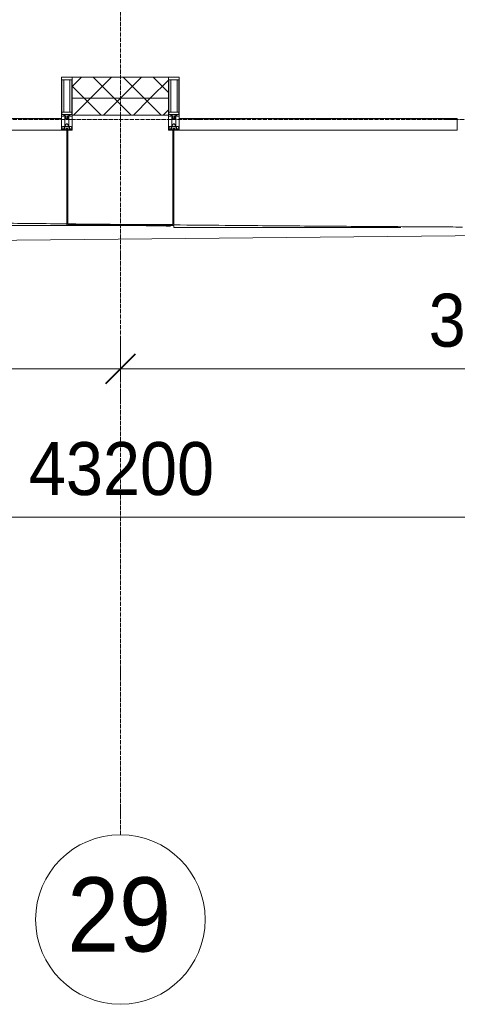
# Model space of a CAD drawing. Header units: millimetres. Extents: x 5617 to 137814, y 7718 to 189336.
# Tile 50 of 97: x 50380 to 52445, y 11226 to 15871. Entities that reach past the tile are written whole.
import ezdxf

# ---------------------------------------------------------------- set-up
doc = ezdxf.new("R2010")
doc.units = ezdxf.units.MM
doc.linetypes.add('ADSK_Линия сетки', pattern=[25, 20, -2.5, 0, -2.5])
doc.linetypes.add('Линия сетки', pattern=[25, 20, -2.5, 0, -2.5])
for name, color, linetype, lineweight in [('Импосты витража', 7, 'Continuous', 18), ('Колонны', 7, 'Continuous', 18), ('Оси', 7, 'Continuous', 9), ('Панели витража', 7, 'Continuous', 18), ('Размеры', 7, 'Continuous', 9), ('Размеры-100', 7, 'Continuous', 9), ('Стены разрез', 7, 'Continuous', 40), ('Стены штриховка', 7, 'Continuous', 40), ('Форма', 7, 'Continuous', 18), ('Формообразующий элемент-перекрытие', 7, 'Continuous', 18), ('Элементы узлов', 7, 'Continuous', 18)]:
    doc.layers.add(name, color=color, linetype=linetype, lineweight=lineweight)
doc.styles.add('Arial', font='arial.ttf', dxfattribs={"width": 0.9, "height": 250})
doc.styles.add('Arial_1', font='arial.ttf', dxfattribs={"width": 0.9, "height": 350})
doc.dimstyles.new('Основной_2_5_мм', dxfattribs={"dimscale": 304.8, "dimtxt": 255.06485, "dimasz": 0.463911, "dimexe": 0.492126, "dimexo": 0.492126, "dimgap": 0.098425, "dimtad": 1, "dimdec": 0, "dimdsep": 46, "dimtxsty": 'Arial', "dimblk1": 'OBLIQUE', "dimblk2": 'OBLIQUE', "dimsah": 1, "dimcen": 0.09, "dimdle": 0.492126, "dimazin": 2, "dimtfac": 1, "dimtdec": 4, "dimtix": 1, "dimtmove": 0, "dimatfit": 3, "dimfxl": 1, "dimtvp": 1, "dimtolj": 1, "dimtzin": 0, "dimlwd": 20, "dimlwe": 20, "dimarcsym": 2})
pattern_1 = [(45, (0, 0), (-70.71068, 70.71068), []), (135, (0, 0), (-70.71068, -70.71068), [])]

# ---------------------------------------------------------------- blocks, each defined once
blk = doc.blocks.new('System Panel - A_PAN_Glass-7508020-МКСС_К4_L12_41_700_')
at = {"layer": 'Панели витража', "color": 253, "lineweight": 5, "true_color": 0xaaaaaa}
for p, q in [((656.25, 55), (-656.25, 55)), ((-656.25, 55), (-656.25, 0)), ((656.25, 0), (656.25, 55)), ((-656.25, 0), (656.25, 0))]:
    blk.add_line(p, q, dxfattribs=at)
blk = doc.blocks.new('Rectangular Mullion - 50Wx250H-2623690-МКСС_К4_L12_41_700_')
at = {"layer": 'Элементы узлов', "color": 253, "lineweight": 5, "true_color": 0xaaaaaa}
for p, q in [((-25, 65.2), (-25, 250)), ((-25, 250), (0, 250)), ((-23, 237.3), (0, 237.3)), ((-23, 237.3), (-23, 73.6)), ((-14.9, 84), (-14.9, 237.3)), ((25, 250), (0, 250)), ((23, 237.3), (0, 237.3)), ((14.9, 84), (14.9, 237.3)), ((23, 237.3), (23, 73.6)), ((25, 65.2), (25, 250)), ((-14, 65.2), (-25, 65.2)), ((0, 84), (-23, 84)), ((-0.5, 73.6), (-23, 73.6)), ((-14, 71.3), (-14, 65.2)), ((-10, 71.3), (-14, 71.3)), ((-10, 53), (-10, 71.3)), ((-8.7, 53), (-10, 53)), ((-10, 53), (-10, 17)), ((-8.7, 53), (-7, 54.7)), ((-7, 65.2), (-5.9, 67.3)), ((-7, 65.2), (-7, 54.7)), ((-4.1, 67.3), (-5.9, 67.3)), ((-4.1, 67.3), (-2.9, 65.1)), ((-2.9, 65.1), (-2.9, 54.6)), ((-1.3, 53), (-2.9, 54.6)), ((0, 53), (-1.3, 53)), ((0, 84), (23, 84)), ((0, 53), (1.3, 53)), ((0.5, 73.6), (23, 73.6)), ((1.3, 53), (2.9, 54.6)), ((4.1, 67.3), (2.9, 65.1)), ((2.9, 65.1), (2.9, 54.6)), ((4.1, 67.3), (5.9, 67.3)), ((7, 65.2), (5.9, 67.3)), ((7, 65.2), (7, 54.7)), ((8.7, 53), (7, 54.7)), ((8.7, 53), (10, 53)), ((10, 71.3), (14, 71.3)), ((10, 53), (10, 71.3)), ((10, 53), (10, 17)), ((14, 71.3), (14, 65.2)), ((14, 65.2), (25, 65.2)), ((-23.8, 14.6), (-25, 14.2)), ((-25, 0), (-25, 14.2)), ((-22.3, 17), (-23.8, 17)), ((-23.8, 17), (-23.8, 14.6)), ((-22.5, 10.6), (-23.8, 14.6)), ((-22.5, 10.6), (-23.7, 9.9)), ((-23.7, 1.3), (-23.7, 9.9)), ((-23.7, 1.3), (-11.8, 1.3)), ((-23.2, 10.2), (-22.5, 8)), ((-22.5, 8), (-22.5, 4.5)), ((-21.3, 4.5), (-22.5, 4.5)), ((-22.3, 17), (-22.3, 16)), ((-22.3, 16), (-21.3, 16)), ((-19, 17.6), (-21.3, 16)), ((-21.3, 4.5), (-21.3, 6.5)), ((-21.3, 6.5), (-14.2, 6.5)), ((-18.4, 16.6), (-19, 17.6)), ((-7.4, 16.6), (-18.4, 16.6)), ((-14.2, 6.5), (-14.2, 4.5)), ((-13.2, 4.5), (-14.2, 4.5)), ((-13.2, 4.5), (-12.2, 7.2)), ((-12.7, 7.6), (-11.3, 11.4)), ((-12.7, 7.6), (-11.8, 6.9)), ((-12.2, 9), (-12.2, 14.8)), ((-12.2, 14.8), (0, 14.8)), ((-11.8, 1.3), (-11.8, 6.9)), ((-10.5, 11.2), (-11.3, 11.4)), ((-10.5, 1.5), (-10.5, 11.2)), ((-4.8, 1.5), (-10.5, 1.5)), ((-10, 17), (-7.5, 17)), ((-8.5, 23), (-1.5, 30)), ((-8.5, 18.5), (-8.5, 23)), ((-7.5, 18.5), (-8.5, 18.5)), ((-7.5, 17), (-7.5, 18.5)), ((-7.4, 18), (-7.4, 16.6)), ((-2.6, 18), (-7.4, 18)), ((0, 8), (-4.8, 8)), ((-4.8, 1.5), (-4.8, 8)), ((-2.6, 18), (-2.6, 16.8)), ((-2.6, 16.8), (0, 16.8)), ((-1.5, 30), (0, 30)), ((1.5, 30), (0, 30)), ((2.6, 16.8), (0, 16.8)), ((0, 14.8), (0, 16.8)), ((0, 14.8), (0, 16.8)), ((12.2, 14.8), (0, 14.8)), ((0, 0), (0, 8)), ((0, 8), (4.8, 8)), ((0, 0), (0, 8)), ((8.5, 23), (1.5, 30)), ((2.6, 18), (2.6, 16.8)), ((2.6, 18), (7.4, 18)), ((4.8, 1.5), (4.8, 8)), ((4.8, 1.5), (10.5, 1.5)), ((7.4, 18), (7.4, 16.6)), ((7.4, 16.6), (18.4, 16.6)), ((7.5, 18.5), (8.5, 18.5)), ((7.5, 17), (7.5, 18.5)), ((10, 17), (7.5, 17)), ((8.5, 18.5), (8.5, 23)), ((10.5, 11.2), (11.3, 11.4)), ((10.5, 1.5), (10.5, 11.2)), ((12.7, 7.6), (11.3, 11.4)), ((12.7, 7.6), (11.8, 6.9)), ((11.8, 1.3), (11.8, 6.9)), ((23.7, 1.3), (11.8, 1.3)), ((12.2, 9), (12.2, 14.8)), ((13.2, 4.5), (12.2, 7.2)), ((13.2, 4.5), (14.2, 4.5)), ((21.3, 6.5), (14.2, 6.5)), ((14.2, 6.5), (14.2, 4.5)), ((18.4, 16.6), (19, 17.6)), ((19, 17.6), (21.3, 16)), ((22.3, 16), (21.3, 16)), ((21.3, 4.5), (21.3, 6.5)), ((21.3, 4.5), (22.5, 4.5)), ((22.3, 17), (22.3, 16)), ((22.3, 17), (23.8, 17)), ((22.5, 10.6), (23.8, 14.6)), ((22.5, 10.6), (23.7, 9.9)), ((23.2, 10.2), (22.5, 8)), ((22.5, 8), (22.5, 4.5)), ((23.7, 1.3), (23.7, 9.9)), ((23.8, 17), (23.8, 14.6)), ((23.8, 14.6), (25, 14.2)), ((25, 0), (25, 14.2)), ((-25, 0), (0, 0)), ((25, 0), (0, 0))]:
    blk.add_line(p, q, dxfattribs=at)
for centre, start, end in [((-0.5, 73.1), 360, 90), ((0.5, 73.1), 90, 180)]:
    blk.add_arc(centre, 0.5, start, end, dxfattribs=at)
blk = doc.blocks.new('Rectangular Mullion - R_StandardFrame_50Wx250H-V62-МКСС_К4_L12_41_700_')
at = {"layer": 'Импосты витража', "color": 253, "lineweight": 5, "true_color": 0xaaaaaa}
for p, q in [((-25, -250), (-25, 0)), ((-25, 0), (0, 0)), ((5, 0), (25, 0)), ((25, 0), (25, -250)), ((25, -250), (-25, -250))]:
    blk.add_line(p, q, dxfattribs=at)
blk = doc.blocks.new('Rectangular Mullion - R_StandardFrame_50Wx250H-7505731-МКСС_К4_L12_41_700_')
at = {"layer": 'Импосты витража', "color": 253, "lineweight": 5, "true_color": 0xaaaaaa}
for p, q in [((-25, -250), (-25, 0)), ((-25, 0), (-5, 0)), ((0, 0), (25, 0)), ((25, 0), (25, -250)), ((25, -250), (-25, -250))]:
    blk.add_line(p, q, dxfattribs=at)
blk = doc.blocks.new('A_SLK_PAN_Type1 - Прямой тип панели-6537637-МКСС_К4_L12_41_700_')
at = {"layer": 'Колонны', "lineweight": 5}
for p, q in [((-252.5, 450), (252.5, 450)), ((-252.5, 0), (-252.5, 450)), ((-247.5, 445), (-247.5, 0)), ((247.5, 445), (-247.5, 445)), ((247.5, 0), (247.5, 445)), ((252.5, 450), (252.5, 0)), ((-247.5, 0), (-252.5, 0)), ((252.5, 0), (247.5, 0))]:
    blk.add_line(p, q, dxfattribs=at)
blk = doc.blocks.new('A_OGR_PAN_Отлив - A_OGR_PAN_Отлив-6121902-МКСС_К4_L12_41_700_')
at = {"layer": 'Колонны', "color": 253, "lineweight": 5, "true_color": 0xaaaaaa}
for q in [(-681.2, -452.8), (389.9, -460)]:
    blk.add_line((-681.2, -460), q, dxfattribs=at)
blk = doc.blocks.new('A_OGR_PAN_Отлив - A_OGR_PAN_Отлив-6121356-МКСС_К4_L12_41_700_')
at = {"layer": 'Колонны', "color": 253, "lineweight": 5, "true_color": 0xaaaaaa}
for q in [(-681.2, -433.6), (681.2, -450)]:
    blk.add_line((-681.2, -450), q, dxfattribs=at)
blk = doc.blocks.new('135_SLK_K4_AR_FCD_rvt-1-МКСС_К4_L12_41_700_')
at = {"layer": 'Стены разрез', "lineweight": 5, "true_color": 0xaaaaaa}
h = blk.add_hatch(dxfattribs=at)
h.set_pattern_fill('FP_4', color=253, style=0, pattern_type=2)
h.set_pattern_definition(pattern_1)
h.paths.add_polyline_path([(115377.5, 15500), (115377.5, 15600), (114922.5, 15600), (114922.5, 15500)])
h = blk.add_hatch(dxfattribs=at)
h.set_pattern_fill('FP_4', color=253, style=0, pattern_type=2)
h.set_pattern_definition(pattern_1)
h.paths.add_polyline_path([(115377.5, 15420), (115377.5, 15500), (114922.5, 15500), (114922.5, 15420)])
at = {"layer": 'Стены разрез', "color": 253, "lineweight": 9, "true_color": 0xaaaaaa}
for p, q in [((115377.5, 15600), (114922.5, 15600)), ((114922.5, 15600), (114922.5, 15420)), ((115377.5, 15420), (115377.5, 15600)), ((114922.5, 15420), (115377.5, 15420))]:
    blk.add_line(p, q, dxfattribs=at)
at = {"layer": 'Стены штриховка', "color": 253, "lineweight": 9, "true_color": 0xaaaaaa}
blk.add_line((115377.5, 15500), (114922.5, 15500), dxfattribs=at)
at = {"layer": 'Форма', "color": 253, "lineweight": 5, "true_color": 0xaaaaaa, "flags": 128}
blk.add_lwpolyline([(114341.6, 14827.2), (118320, 14866.3), (121358.5, 14890.7), (122269.1, 14896.6)], dxfattribs=at)
at = {"layer": 'Форма', "color": 253, "lineweight": 9, "true_color": 0xaaaaaa}
for points, knots in [([(113535, 14923.7), (113650.6, 14922.1), (113883.7, 14919.1), (114234.5, 14914.8), (114573.1, 14910.9), (114794, 14908.6), (114897.5, 14907.5)], [-0.56882686, -0.56882686, -0.56882686, -0.56882686, -0.56034483, -0.55172414, -0.54310345, -0.53551285, -0.53551285, -0.53551285, -0.53551285]), ([(114902.5, 14907.5), (114914.9, 14907.3), (115013.9, 14906.3), (115113, 14905.3), (115199.7, 14904.5)], [-0.535391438, -0.535391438, -0.535391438, -0.535391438, -0.534482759, -0.528123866, -0.528123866, -0.528123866, -0.528123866]), ([(115402.5, 14902.6), (115483.2, 14901.9), (115681.6, 14900.1), (115997.4, 14897.5), (116349.9, 14895), (116605.7, 14893.4), (116744.1, 14892.6), (116764.9, 14892.5)], [-0.52316553, -0.52316553, -0.52316553, -0.52316553, -0.51724138, -0.50862069, -0.5, -0.49137931, -0.48985294, -0.48985294, -0.48985294, -0.48985294])]:
    blk.add_open_spline(points, degree=3, knots=knots, dxfattribs=at)
at = {"layer": 'Формообразующий элемент-перекрытие', "color": 253, "lineweight": 5, "true_color": 0xaaaaaa}
blk.add_open_spline([(115386.4, 14897.3), (115384.3, 14897.3), (115346, 14897.6), (115307.7, 14897.9), (115271.5, 14898.2)], degree=3, knots=[0.517086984, 0.517086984, 0.517086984, 0.517086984, 0.517241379, 0.519860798, 0.519860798, 0.519860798, 0.519860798], dxfattribs=at)
at = {"layer": 'Импосты витража', "color": 253, "lineweight": 5, "true_color": 0xaaaaaa}
for p in [(114897.5, 15350), (115402.5, 15350)]:
    blk.add_blockref('Rectangular Mullion - 50Wx250H-2623690-МКСС_К4_L12_41_700_', p, dxfattribs=at)
at = {"layer": 'Импосты витража', "color": 253, "lineweight": 5, "true_color": 0xaaaaaa, "extrusion": (0, 0, -1), "rotation": 180}
for name, p in [('Rectangular Mullion - R_StandardFrame_50Wx250H-V62-МКСС_К4_L12_41_700_', (-114897.5, 15350)), ('Rectangular Mullion - R_StandardFrame_50Wx250H-7505731-МКСС_К4_L12_41_700_', (-115402.5, 15350))]:
    blk.add_blockref(name, p, dxfattribs=at)
at = {"layer": 'Колонны', "color": 253, "lineweight": 5, "true_color": 0xaaaaaa, "rotation": 180}
blk.add_blockref('A_SLK_PAN_Type1 - Прямой тип панели-6537637-МКСС_К4_L12_41_700_', (115150, 15350), dxfattribs=at)
at = {"layer": 'Колонны', "color": 253, "lineweight": 5, "true_color": 0xaaaaaa}
for name, p in [('A_OGR_PAN_Отлив - A_OGR_PAN_Отлив-6121356-МКСС_К4_L12_41_700_', (114216.3, 15350)), ('A_OGR_PAN_Отлив - A_OGR_PAN_Отлив-6121902-МКСС_К4_L12_41_700_', (116083.8, 15350))]:
    blk.add_blockref(name, p, dxfattribs=at)
at = {"layer": 'Панели витража', "color": 253, "lineweight": 5, "true_color": 0xaaaaaa}
for p in [(114216.3, 15350), (116083.8, 15350)]:
    blk.add_blockref('System Panel - A_PAN_Glass-7508020-МКСС_К4_L12_41_700_', p, dxfattribs=at)
blk = doc.blocks.new('Ось сетки - Круг_Ø8 мм-6577-МКСС_К4_L12_41_700_')
at = {"layer": 'Оси', "lineweight": 20}
for start, end in [(360, 180), (180, 360)]:
    blk.add_arc((0, 0), 4, start, end, dxfattribs=at)
blk = doc.blocks.new('DIMBLOCK7-МКСС_К4_L12_41_700_')
at = {"layer": 'Размеры-100', "lineweight": 20, "transparency": 16777216}
for p, q in [((29255.4, 13523.5), (29255.4, 13673.5)), ((72455.4, 13523.5), (72455.4, 13673.5)), ((29105.4, 13523.5), (72605.4, 13523.5)), ((29255.4, 13523.5), (29255.4, 13473.5)), ((72455.4, 13523.5), (72455.4, 13473.5))]:
    blk.add_line(p, q, dxfattribs=at)
at = {"layer": 'Размеры-100', "lineweight": 40, "transparency": 16777216}
for p, q in [((29255.4, 13523.5), (29326.1, 13594.2)), ((72455.4, 13523.5), (72526.1, 13594.2)), ((29255.4, 13523.5), (29184.7, 13452.8)), ((72455.4, 13523.5), (72384.7, 13452.8))]:
    blk.add_line(p, q, dxfattribs=at)
at = {"layer": 'Размеры-100', "color": 0, "lineweight": 20, "transparency": 16777216, "insert": (50423.7, 13878.1), "char_height": 250, "width": 1035.956, "attachment_point": 1, "line_spacing_factor": 0.941778, "style": 'Arial'}
blk.add_mtext('43200', dxfattribs=at)
blk = doc.blocks.new('_Oblique')
at = {"color": 0, "linetype": 'ByBlock', "lineweight": -2}
blk.add_line((-0.5, -0.5), (0.5, 0.5), dxfattribs=at)
blk = doc.blocks.new('DIMBLOCK15-МКСС_К4_L12_41_700_')
at = {"layer": 'Размеры-100', "lineweight": 20, "transparency": 16777216}
for p, q in [((47255.4, 14223.5), (47255.4, 14373.5)), ((50855.4, 14223.5), (50855.4, 14373.5)), ((47255.4, 14223.5), (50855.4, 14223.5)), ((47255.4, 14223.5), (47255.4, 14173.5)), ((50855.4, 14223.5), (50855.4, 14173.5))]:
    blk.add_line(p, q, dxfattribs=at)
at = {"layer": 'Размеры-100', "lineweight": 40, "transparency": 16777216}
for p, q in [((47255.4, 14223.5), (47326.1, 14294.2)), ((50855.4, 14223.5), (50926.1, 14294.2)), ((47255.4, 14223.5), (47184.7, 14152.8)), ((50855.4, 14223.5), (50784.7, 14152.8))]:
    blk.add_line(p, q, dxfattribs=at)
at = {"layer": 'Размеры-100', "color": 0, "lineweight": 20, "transparency": 16777216, "insert": (48710.1, 14578.1), "char_height": 250, "width": 828.765, "attachment_point": 1, "line_spacing_factor": 0.941778, "style": 'Arial'}
blk.add_mtext('3600', dxfattribs=at)
blk = doc.blocks.new('DIMBLOCK16-МКСС_К4_L12_41_700_')
at = {"layer": 'Размеры-100', "lineweight": 20, "transparency": 16777216}
for p, q in [((50855.4, 14223.5), (50855.4, 14373.5)), ((54455.4, 14223.5), (54455.4, 14373.5)), ((50855.4, 14223.5), (54455.4, 14223.5)), ((50855.4, 14223.5), (50855.4, 14173.5)), ((54455.4, 14223.5), (54455.4, 14173.5))]:
    blk.add_line(p, q, dxfattribs=at)
at = {"layer": 'Размеры-100', "lineweight": 40, "transparency": 16777216}
for p, q in [((50855.4, 14223.5), (50926.1, 14294.2)), ((54455.4, 14223.5), (54526.1, 14294.2)), ((50855.4, 14223.5), (50784.7, 14152.8)), ((54455.4, 14223.5), (54384.7, 14152.8))]:
    blk.add_line(p, q, dxfattribs=at)
at = {"layer": 'Размеры-100', "color": 0, "lineweight": 20, "transparency": 16777216, "insert": (52310.1, 14578.1), "char_height": 250, "width": 828.765, "attachment_point": 1, "line_spacing_factor": 0.941778, "style": 'Arial'}
blk.add_mtext('3600', dxfattribs=at)

msp = doc.modelspace()

# ---------------------------------------------------------------- linework, layer by layer
at = {"layer": 'Оси', "linetype": 'Линия сетки'}
msp.add_line((50855.4, 12025.7), (50855.4, 33080), dxfattribs=at)
at = {"layer": 'Оси', "linetype": 'ADSK_Линия сетки'}
msp.add_line((72455.4, 15400), (25603.7, 15400), dxfattribs=at)

# ---------------------------------------------------------------- block references
at = {"lineweight": 5}
msp.add_blockref('135_SLK_K4_AR_FCD_rvt-1-МКСС_К4_L12_41_700_', (-64294.6, 0), dxfattribs=at)
at = {"layer": 'Оси', "lineweight": 20, "xscale": 99.99999999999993, "yscale": 99.99999999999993, "zscale": 99.99999999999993}
msp.add_blockref('Ось сетки - Круг_Ø8 мм-6577-МКСС_К4_L12_41_700_', (50855.4, 11625.7), dxfattribs=at)

# ---------------------------------------------------------------- texts
at = {"layer": 'Оси', "insert": (50604.8, 11824.7), "char_height": 350, "width": 606.076, "attachment_point": 1, "style": 'Arial_1'}
msp.add_mtext('29', dxfattribs=at)

# ---------------------------------------------------------------- dimensions: what is measured, and where the dimension line sits
at = {"layer": 'Размеры', "lineweight": 20}
for base, p1, p2, override, picture, middle in [((50855.4, 14223.5), (47255.4, 14323.5), (50855.4, 14323.5), {"dimpost": '<>', "dimfxl": 3600}, 'DIMBLOCK15-МКСС_К4_L12_41_700_', (49055.4, 14381.3)), ((54455.4, 14223.5), (50855.4, 14323.5), (54455.4, 14323.5), {"dimpost": '<>', "dimfxl": 3600}, 'DIMBLOCK16-МКСС_К4_L12_41_700_', (52655.4, 14381.3)), ((72455.4, 13523.5), (29255.4, 13623.5), (72455.4, 13623.5), {"dimpost": '<>', "dimfxl": 43200}, 'DIMBLOCK7-МКСС_К4_L12_41_700_', (50855.4, 13681.3))]:
    dim = msp.add_linear_dim(base=base, p1=p1, p2=p2, dimstyle='Основной_2_5_мм', override=override, dxfattribs=at)
    dim.commit()
    dim.dimension.update_dxf_attribs({"geometry": picture, "text_midpoint": middle})

doc.saveas('drawing.dxf')
